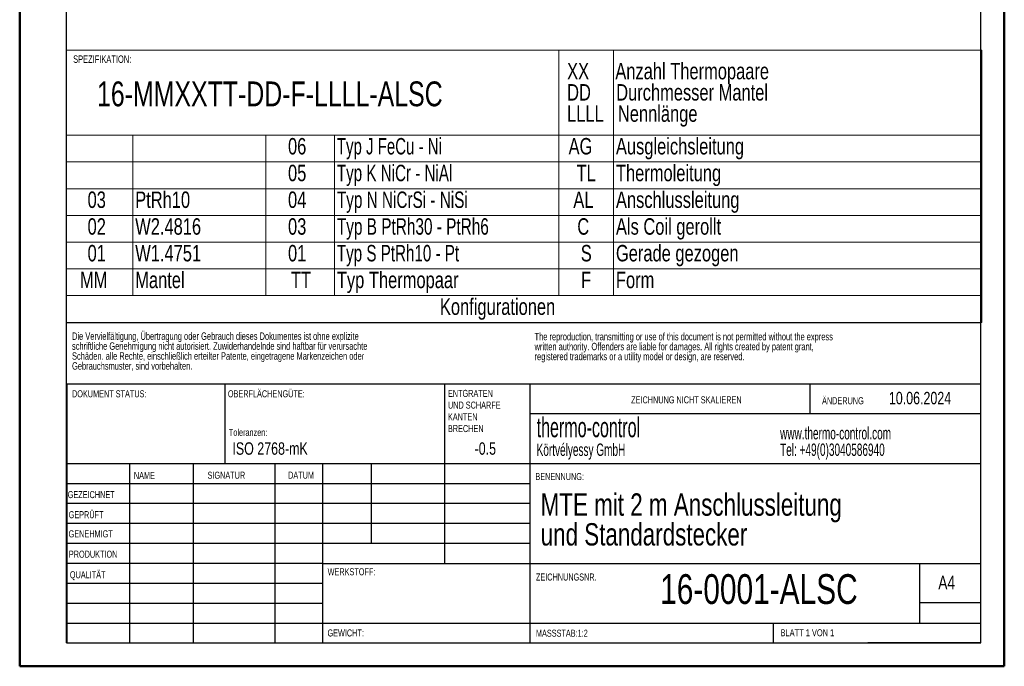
# Model space of a CAD drawing. Header units: millimetres. Extents: x 0 to 210, y 0 to 297.
# Tile 1 of 2: x 0 to 210, y 0 to 138. Entities that reach past the tile are written whole.
import ezdxf

# ---------------------------------------------------------------- set-up
doc = ezdxf.new("R2010")
doc.units = ezdxf.units.MM
doc.styles.add('SLDTEXTSTYLE0', font='TXT', dxfattribs={"width": 0.75})
doc.styles.add('SLDTEXTSTYLE1', font='TXT', dxfattribs={"width": 0.692308})
doc.styles.add('SLDTEXTSTYLE2', font='TXT', dxfattribs={"width": 0.605})
doc.styles.add('SLDTEXTSTYLE3', font='TXT', dxfattribs={"width": 0.683333})
doc.styles.add('SLDTEXTSTYLE4', font='TXT', dxfattribs={"width": 0.691176})
doc.styles.add('SLDTEXTSTYLE5', font='TXT', dxfattribs={"width": 0.697368})
doc.styles.add('SLDTEXTSTYLE6', font='TXT', dxfattribs={"width": 0.7})

# ---------------------------------------------------------------- blocks, each defined once
blk = doc.blocks.new('SW_TABLEANNOTATION_0')
at = {"color": 0, "linetype": 'Continuous', "lineweight": 18}
for p, q in [((0, 52.32), (0, 34.19)), ((0, 52.32), (14.14, 52.32)), ((14.14, 52.32), (42.49, 52.32)), ((42.49, 52.32), (57.15, 52.32)), ((57.15, 52.32), (104.99, 52.32)), ((104.99, 52.32), (104.99, 34.19)), ((104.99, 52.32), (116.67, 52.32)), ((116.67, 52.32), (116.67, 34.19)), ((116.67, 52.32), (195.18, 52.32)), ((195.18, 52.32), (195.18, 34.19)), ((0, 34.19), (0, 28.49)), ((0, 34.19), (14.14, 34.19)), ((14.14, 34.19), (14.14, 28.49)), ((14.14, 34.19), (42.49, 34.19)), ((42.49, 34.19), (42.49, 28.49)), ((42.49, 34.19), (57.15, 34.19)), ((57.15, 34.19), (57.15, 28.49)), ((57.15, 34.19), (104.99, 34.19)), ((104.99, 34.19), (104.99, 28.49)), ((104.99, 34.19), (116.67, 34.19)), ((116.67, 34.19), (116.67, 28.49)), ((116.67, 34.19), (195.18, 34.19)), ((195.18, 34.19), (195.18, 28.49)), ((0, 28.49), (0, 22.79)), ((0, 28.49), (14.14, 28.49)), ((14.14, 28.49), (14.14, 22.79)), ((14.14, 28.49), (42.49, 28.49)), ((42.49, 28.49), (42.49, 22.79)), ((42.49, 28.49), (57.15, 28.49)), ((57.15, 28.49), (57.15, 22.79)), ((57.15, 28.49), (104.99, 28.49)), ((104.99, 28.49), (104.99, 22.79)), ((104.99, 28.49), (116.67, 28.49)), ((116.67, 28.49), (116.67, 22.79)), ((116.67, 28.49), (195.18, 28.49)), ((195.18, 28.49), (195.18, 22.79)), ((0, 22.79), (0, 17.09)), ((0, 22.79), (14.14, 22.79)), ((14.14, 22.79), (14.14, 17.09)), ((14.14, 22.79), (42.49, 22.79)), ((42.49, 22.79), (42.49, 17.09)), ((42.49, 22.79), (57.15, 22.79)), ((57.15, 22.79), (57.15, 17.09)), ((57.15, 22.79), (104.99, 22.79)), ((104.99, 22.79), (104.99, 17.09)), ((104.99, 22.79), (116.67, 22.79)), ((116.67, 22.79), (116.67, 17.09)), ((116.67, 22.79), (195.18, 22.79)), ((195.18, 22.79), (195.18, 17.09)), ((0, 17.09), (0, 11.4)), ((0, 17.09), (14.14, 17.09)), ((14.14, 17.09), (14.14, 11.4)), ((14.14, 17.09), (42.49, 17.09)), ((42.49, 17.09), (42.49, 11.4)), ((42.49, 17.09), (57.15, 17.09)), ((57.15, 17.09), (57.15, 11.4)), ((57.15, 17.09), (104.99, 17.09)), ((104.99, 17.09), (104.99, 11.4)), ((104.99, 17.09), (116.67, 17.09)), ((116.67, 17.09), (116.67, 11.4)), ((116.67, 17.09), (195.18, 17.09)), ((195.18, 17.09), (195.18, 11.4)), ((0, 11.4), (0, 5.7)), ((0, 11.4), (14.14, 11.4)), ((14.14, 11.4), (14.14, 5.7)), ((14.14, 11.4), (42.49, 11.4)), ((42.49, 11.4), (42.49, 5.7)), ((42.49, 11.4), (57.15, 11.4)), ((57.15, 11.4), (57.15, 5.7)), ((57.15, 11.4), (104.99, 11.4)), ((104.99, 11.4), (104.99, 5.7)), ((104.99, 11.4), (116.67, 11.4)), ((116.67, 11.4), (116.67, 5.7)), ((116.67, 11.4), (195.18, 11.4)), ((195.18, 11.4), (195.18, 5.7)), ((0, 5.7), (0, 0)), ((0, 5.7), (14.14, 5.7)), ((14.14, 5.7), (14.14, 0)), ((14.14, 5.7), (42.49, 5.7)), ((42.49, 5.7), (42.49, 0)), ((42.49, 5.7), (57.15, 5.7)), ((57.15, 5.7), (57.15, 0)), ((57.15, 5.7), (104.99, 5.7)), ((104.99, 5.7), (104.99, 0)), ((104.99, 5.7), (116.67, 5.7)), ((116.67, 5.7), (116.67, 0)), ((116.67, 5.7), (195.18, 5.7)), ((195.18, 5.7), (195.18, 0)), ((0, 0), (0, -5.7)), ((0, 0), (14.14, 0)), ((14.14, 0), (42.49, 0)), ((42.49, 0), (57.15, 0)), ((57.15, 0), (104.99, 0)), ((104.99, 0), (116.67, 0)), ((116.67, 0), (195.18, 0)), ((195.18, 0), (195.18, -5.7)), ((0, -5.7), (14.14, -5.7)), ((14.14, -5.7), (42.49, -5.7)), ((42.49, -5.7), (57.15, -5.7)), ((57.15, -5.7), (104.99, -5.7)), ((104.99, -5.7), (116.67, -5.7)), ((116.67, -5.7), (195.18, -5.7))]:
    blk.add_line(p, q, dxfattribs=at)
at = {"color": 0, "linetype": 'Continuous', "lineweight": 0, "char_height": 3.5, "attachment_point": 1}
for s, insert, style in [('06', (47.23, 33.59), 'SLDTEXTSTYLE0'), ('Typ J FeCu - Ni', (57.65, 33.59), 'SLDTEXTSTYLE3'), ('AG', (107.07, 33.59), 'SLDTEXTSTYLE0'), ('Ausgleichsleitung', (117.17, 33.59), 'SLDTEXTSTYLE0'), ('05', (47.23, 27.89), 'SLDTEXTSTYLE0'), ('Typ K NiCr - NiAl', (57.65, 27.89), 'SLDTEXTSTYLE4'), ('TL', (108.76, 27.89), 'SLDTEXTSTYLE0'), ('Thermoleitung', (117.17, 27.89), 'SLDTEXTSTYLE0'), ('03', (4.48, 22.19), 'SLDTEXTSTYLE0'), ('PtRh10', (14.64, 22.19), 'SLDTEXTSTYLE0'), ('04', (47.23, 22.19), 'SLDTEXTSTYLE0'), ('Typ N NiCrSi - NiSi', (57.65, 22.19), 'SLDTEXTSTYLE5'), ('AL', (108.08, 22.19), 'SLDTEXTSTYLE0'), ('Anschlussleitung', (117.17, 22.19), 'SLDTEXTSTYLE0'), ('02', (4.48, 16.49), 'SLDTEXTSTYLE0'), ('W2.4816', (14.64, 16.49), 'SLDTEXTSTYLE0'), ('03', (47.23, 16.49), 'SLDTEXTSTYLE0'), ('Typ B PtRh30 - PtRh6', (57.65, 16.49), 'SLDTEXTSTYLE6'), ('C', (108.93, 16.49), 'SLDTEXTSTYLE0'), ('Als Coil gerollt', (117.17, 16.49), 'SLDTEXTSTYLE0'), ('01', (4.48, 10.8), 'SLDTEXTSTYLE0'), ('W1.4751', (14.64, 10.8), 'SLDTEXTSTYLE0'), ('01', (47.23, 10.8), 'SLDTEXTSTYLE0'), ('Typ S PtRh10 - Pt', (57.65, 10.8), 'SLDTEXTSTYLE4'), ('S', (109.67, 10.8), 'SLDTEXTSTYLE0'), ('Gerade gezogen', (117.17, 10.8), 'SLDTEXTSTYLE0'), ('MM', (2.87, 5.1), 'SLDTEXTSTYLE0'), ('Mantel', (14.64, 5.1), 'SLDTEXTSTYLE0'), ('TT', (47.86, 5.1), 'SLDTEXTSTYLE0'), ('Typ Thermopaar', (57.65, 5.1), 'SLDTEXTSTYLE0'), ('F', (109.71, 5.1), 'SLDTEXTSTYLE0'), ('Form', (117.17, 5.1), 'SLDTEXTSTYLE0'), ('Konfigurationen', (79.63, -0.6), 'SLDTEXTSTYLE0')]:
    blk.add_mtext(s, dxfattribs=dict(at, insert=insert, style=style))

msp = doc.modelspace()

# ---------------------------------------------------------------- linework, layer by layer
at = {"color": 7, "linetype": 'Continuous', "lineweight": 50}
for p, q in [((0.0788, 0.2148), (0.0788, 297.2148)), ((210.0788, 0.2148), (210.0788, 297.2148)), ((0.0788, 0.2148), (210.0788, 0.2148))]:
    msp.add_line(p, q, dxfattribs=at)
at = {"color": 7, "linetype": 'Continuous', "lineweight": 25}
for p, q in [((10.0788, 5.2148), (10.0788, 292.2148)), ((205.0788, 5.2148), (205.0788, 292.2148)), ((10.0788, 73.5002), (205.0788, 73.5002)), ((10.1108, 60.3709), (205.0788, 60.3709)), ((10.1108, 60.3709), (10.1108, 5.1209)), ((43.9108, 43.3709), (43.9108, 60.3709)), ((90.7108, 60.3709), (90.7108, 22.1209)), ((108.9108, 60.3709), (108.9108, 5.1209)), ((168.6788, 54.0898), (168.6788, 60.4648)), ((205.0788, 53.9959), (108.9108, 53.9959)), ((205.0788, 43.3709), (10.1108, 43.3709)), ((23.483, 43.3709), (23.483, 5.1209)), ((37.1018, 43.3709), (37.1018, 5.1209)), ((54.5097, 43.3709), (54.5097, 5.1209)), ((64.7108, 5.1209), (64.7108, 43.3709)), ((75.1108, 26.3709), (75.1108, 43.3709)), ((108.9108, 39.1209), (10.1108, 39.1209)), ((108.9108, 34.8709), (10.1108, 34.8709)), ((108.9108, 30.6209), (10.1108, 30.6209)), ((108.9108, 26.3709), (10.1108, 26.3709)), ((64.7108, 22.1209), (10.1108, 22.1209)), ((64.7108, 22.1209), (205.0788, 22.1209)), ((192.0788, 9.4648), (192.0788, 22.2148)), ((64.7108, 17.8709), (10.1108, 17.8709)), ((64.7108, 13.6209), (10.1108, 13.6209)), ((205.0788, 13.7148), (192.0788, 13.7148)), ((10.1108, 9.3709), (205.0788, 9.3709)), ((160.8788, 5.2148), (160.8788, 9.4648)), ((10.0788, 5.2148), (205.0788, 5.2148)), ((205.0788, 5.2148), (180.9883, 5.2148))]:
    msp.add_line(p, q, dxfattribs=at)

# ---------------------------------------------------------------- block references
at = {"color": 7, "linetype": 'Continuous', "lineweight": 0}
msp.add_blockref('SW_TABLEANNOTATION_0', (10.0788, 79.1984), dxfattribs=at)

# ---------------------------------------------------------------- texts
for s, insert, char_height, attachment_point, style in [('SPEZIFIKATION:', (11.4873, 130.3924), 1.5875, 1, 'SLDTEXTSTYLE0'), ('XX', (116.835, 128.7995), 3.5, 1, 'SLDTEXTSTYLE0'), ('Anzahl Thermopaare', (127.1211, 128.7995), 3.5, 1, 'SLDTEXTSTYLE0'), ('16-MMXXTT-DD-F-LLLL-ALSC', (16.5658, 124.8429), 5.291667, 1, 'SLDTEXTSTYLE0'), ('DD', (116.835, 124.2738), 3.5, 1, 'SLDTEXTSTYLE0'), ('Durchmesser Mantel', (127.3058, 124.2738), 3.5, 1, 'SLDTEXTSTYLE0'), ('LLLL', (116.835, 119.7481), 3.5, 1, 'SLDTEXTSTYLE0'), ('Nennlänge', (127.6655, 119.7481), 3.5, 1, 'SLDTEXTSTYLE0'), ('Die Vervielfältigung, Übertragung oder Gebrauch dieses Dokumentes ist ohne explizite', (11.239, 71.3647), 1.5875, 1, 'SLDTEXTSTYLE0'), ('The reproduction, transmitting or use of this document is not permitted without the express', (109.8891, 71.2677), 1.5875, 1, 'SLDTEXTSTYLE0'), ('schriftliche Genehmigung nicht autorisiert. Zuwiderhandelnde sind haftbar für verursachte', (11.239, 69.248), 1.5875, 1, 'SLDTEXTSTYLE0'), ('written authority. Offenders are liable for damages. All rights created by patent grant,', (109.8891, 69.151), 1.5875, 1, 'SLDTEXTSTYLE0'), ('Schäden. alle Rechte, einschließlich erteilter Patente, eingetragene Markenzeichen oder', (11.239, 67.1313), 1.5875, 1, 'SLDTEXTSTYLE0'), ('Gebrauchsmuster, sind vorbehalten.', (11.239, 65.0147), 1.5875, 1, 'SLDTEXTSTYLE0'), ('registered trademarks or a utility model or design, are reserved.', (109.8891, 67.0343), 1.5875, 1, 'SLDTEXTSTYLE0'), ('DOKUMENT STATUS:', (11.239, 59.0402), 1.5, 1, 'SLDTEXTSTYLE0'), ('OBERFLÄCHENGÜTE:', (44.4821, 59.0402), 1.5, 1, 'SLDTEXTSTYLE0'), ('ENTGRATEN', (91.42, 59.124), 1.5, 1, 'SLDTEXTSTYLE0'), ('ZEICHNUNG NICHT SKALIEREN', (130.4935, 57.7478), 1.5, 1, 'SLDTEXTSTYLE0'), ('ÄNDERUNG', (171.2064, 57.5497), 1.5, 1, 'SLDTEXTSTYLE0'), ('10.06.2024', (185.4649, 58.6952), 2.64583, 1, 'SLDTEXTSTYLE0'), ('UND SCHARFE', (91.42, 56.624), 1.5, 1, 'SLDTEXTSTYLE0'), ('KANTEN', (91.42, 54.124), 1.5, 1, 'SLDTEXTSTYLE0'), ('thermo-control', (110.3314, 53.2601), 4.233333, 1, 'SLDTEXTSTYLE2'), ('Toleranzen:', (44.693, 50.8053), 1.5, 1, 'SLDTEXTSTYLE0'), ('BRECHEN', (91.42, 51.624), 1.5, 1, 'SLDTEXTSTYLE0'), ('www.thermo-control.com', (162.2579, 51.2137), 2.645833, 1, 'SLDTEXTSTYLE2'), ('ISO 2768-mK', (45.4452, 47.9424), 2.645833, 1, 'SLDTEXTSTYLE0'), ('-0.5', (97.0977, 47.9424), 2.64583, 1, 'SLDTEXTSTYLE0'), ('Körtvélyessy GmbH', (110.3314, 47.686), 2.645833, 1, 'SLDTEXTSTYLE2'), ('Tel: +49(0)3040586940', (162.2579, 47.686), 2.645833, 1, 'SLDTEXTSTYLE2'), ('NAME', (24.4331, 41.6224), 1.5, 1, 'SLDTEXTSTYLE0'), ('SIGNATUR', (40.1444, 41.6827), 1.5, 1, 'SLDTEXTSTYLE0'), ('DATUM', (57.3255, 41.6971), 1.5, 1, 'SLDTEXTSTYLE0'), ('BENENNUNG:', (110.067, 41.3993), 1.5, 1, 'SLDTEXTSTYLE0'), ('GEZEICHNET', (10.323, 37.5506), 1.5, 1, 'SLDTEXTSTYLE0'), ('MTE mit 2 m Anschlussleitung', (111.1912, 37.0662), 4.7625, 1, 'SLDTEXTSTYLE0'), ('GEPRÜFT', (10.5213, 33.2753), 1.5, 1, 'SLDTEXTSTYLE0'), ('und Standardstecker', (111.1912, 30.7162), 4.7625, 1, 'SLDTEXTSTYLE0'), ('GENEHMIGT', (10.5125, 29.1852), 1.5, 1, 'SLDTEXTSTYLE0'), ('PRODUKTION', (10.566, 24.8546), 1.5, 1, 'SLDTEXTSTYLE0'), ('WERKSTOFF:', (65.7567, 21.107), 1.5, 1, 'SLDTEXTSTYLE0'), ('QUALITÄT', (10.7799, 20.4706), 1.5, 1, 'SLDTEXTSTYLE0'), ('ZEICHNUNGSNR.', (110.1848, 19.9896), 1.5, 1, 'SLDTEXTSTYLE0'), ('16-0001-ALSC', (157.7423, 19.8465), 6.35, 2, 'SLDTEXTSTYLE0'), ('A4', (195.9998, 19.5152), 2.91042, 1, 'SLDTEXTSTYLE0'), ('GEWICHT:', (65.7286, 8.0702), 1.4986, 1, 'SLDTEXTSTYLE0'), ('MASSSTAB:1:2', (110.1848, 8.021), 1.5, 1, 'SLDTEXTSTYLE0'), ('BLATT 1 VON 1', (162.3571, 8.1149), 1.5, 1, 'SLDTEXTSTYLE1')]:
    msp.add_mtext(s, dxfattribs=dict(at, insert=insert, char_height=char_height, attachment_point=attachment_point, style=style))

doc.saveas('drawing.dxf')
